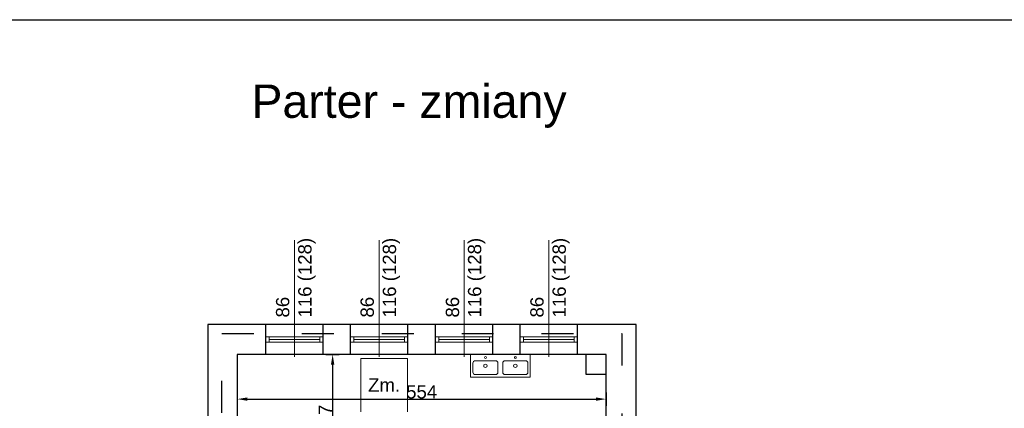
# Model space of a CAD drawing. Header units: millimetres. Extents: x 2341 to 31069, y -7915 to 10644.
# Tile 26 of 105: x 4824 to 6303, y 2401 to 2984. Entities that reach past the tile are written whole.
import ezdxf

# ---------------------------------------------------------------- set-up
doc = ezdxf.new("R2010")
doc.units = ezdxf.units.MM
doc.linetypes.add('ACAD_ISO03W100', pattern=[30, 12, -18])
for name, color, linetype, lineweight in [('B_Wyposażenie', 10, 'Continuous', 9), ('opisy', 5, 'Continuous', 5), ('stolarka', 3, 'Continuous', 9), ('wymiary', 6, 'Continuous', 5), ('ściany nośne', 1, 'Continuous', 25)]:
    doc.layers.add(name, color=color, linetype=linetype, lineweight=lineweight)
doc.styles.get("Standard").update_dxf_attribs({"font": 'ARIAL.TTF'})
doc.dimstyles.new('ISO-25', dxfattribs={"dimtxt": 20, "dimasz": 15, "dimexe": 10, "dimexo": 10, "dimtad": 1, "dimdec": 0, "dimtxsty": 'Standard', "dimcen": 2.5, "dimadec": 0, "dimazin": 0, "dimtfac": 1, "dimtdec": 0, "dimtmove": 0, "dimatfit": 3, "dimfxl": 0, "dimarcsym": 0})

# ---------------------------------------------------------------- blocks, each defined once
blk = doc.blocks.new('*D924')
at = {"layer": 'Defpoints', "color": 0}
for p in [(5154.6, 2481.6), (5154.6, 2284.6), (5294.5, 2284.6)]:
    blk.add_point(p, dxfattribs=at)
at = {"layer": 'wymiary', "color": 0, "lineweight": -2}
for p, q in [((5284.5, 2481.6), (5304.5, 2481.6)), ((5294.5, 2466.6), (5294.5, 2299.6)), ((5284.5, 2284.6), (5304.5, 2284.6))]:
    blk.add_line(p, q, dxfattribs=at)
at = {"layer": 'wymiary', "color": 0}
for points in [[(5297, 2466.6), (5292, 2466.6), (5294.5, 2481.6)], [(5292, 2299.6), (5297, 2299.6), (5294.5, 2284.6)]]:
    blk.add_solid(points, dxfattribs=at)
at = {"layer": 'wymiary', "color": 0, "insert": (5283.6, 2383.1), "char_height": 20, "attachment_point": 5, "rotation": 90}
blk.add_mtext('197', dxfattribs=at)
blk = doc.blocks.new('*D925')
at = {"layer": 'Defpoints', "color": 0}
for p in [(5151.2, 2481.6), (5705.2, 2481.6), (5705.2, 2414.7)]:
    blk.add_point(p, dxfattribs=at)
at = {"layer": 'wymiary', "color": 0, "lineweight": -2}
for p, q in [((5151.2, 2424.7), (5151.2, 2404.7)), ((5166.2, 2414.7), (5690.2, 2414.7)), ((5705.2, 2424.7), (5705.2, 2404.7))]:
    blk.add_line(p, q, dxfattribs=at)
at = {"layer": 'wymiary', "color": 0}
for points in [[(5166.2, 2417.2), (5166.2, 2412.2), (5151.2, 2414.7)], [(5690.2, 2412.2), (5690.2, 2417.2), (5705.2, 2414.7)]]:
    blk.add_solid(points, dxfattribs=at)
at = {"layer": 'wymiary', "color": 0, "insert": (5428.2, 2425.5), "char_height": 20, "attachment_point": 5}
blk.add_mtext('554', dxfattribs=at)

msp = doc.modelspace()

# ---------------------------------------------------------------- linework, layer by layer
at = {"layer": 'B_Wyposażenie', "color": 5}
for p, q in [((5501.5, 2447.6), (5501.5, 2481.6)), ((5524, 2472.3), (5508.9, 2472.3)), ((5524, 2472.3), (5539.1, 2472.3)), ((5568.9, 2472.3), (5553.8, 2472.3)), ((5568.9, 2472.3), (5584, 2472.3)), ((5591.4, 2447.6), (5591.4, 2481.6)), ((5505.1, 2468.6), (5505.1, 2455.3)), ((5542.8, 2468.6), (5542.8, 2455.3)), ((5550.1, 2468.6), (5550.1, 2455.3)), ((5587.8, 2468.6), (5587.8, 2455.3)), ((5524, 2447.6), (5501.5, 2447.6)), ((5524, 2451.6), (5508.9, 2451.6)), ((5524, 2451.6), (5539.1, 2451.6)), ((5524, 2447.6), (5546.5, 2447.6)), ((5533.1, 2451.6), (5534.5, 2451.6)), ((5533.1, 2447.6), (5535.3, 2447.6)), ((5568.9, 2447.6), (5546.5, 2447.6)), ((5568.9, 2451.6), (5553.8, 2451.6)), ((5559.8, 2447.6), (5557.6, 2447.6)), ((5559.8, 2451.6), (5558.4, 2451.6)), ((5568.9, 2451.6), (5584, 2451.6)), ((5568.9, 2447.6), (5591.4, 2447.6)), ((5578, 2451.6), (5579.5, 2451.6)), ((5578, 2447.6), (5580.3, 2447.6))]:
    msp.add_line(p, q, dxfattribs=at)
at = {"layer": 'B_Wyposażenie', "color": 7}
for p, q in [((5501.5, 2481.6), (5524, 2481.6)), ((5546.5, 2481.6), (5524, 2481.6)), ((5546.5, 2481.6), (5568.9, 2481.6)), ((5591.4, 2481.6), (5568.9, 2481.6))]:
    msp.add_line(p, q, dxfattribs=at)
at = {"layer": 'B_Wyposażenie', "color": 5}
for centre, radius, start, end in [((5508.9, 2468.6), 3.75, 90.0113, 179.9887), ((5524, 2477.1), 1.46, 90, 270), ((5524, 2477.1), 1.46, 270, 90), ((5539.1, 2468.6), 3.75, 0.0113, 89.9887), ((5553.8, 2468.6), 3.75, 90.0113, 179.9887), ((5568.9, 2477.1), 1.46, 90, 270), ((5568.9, 2477.1), 1.46, 270, 90), ((5584, 2468.6), 3.75, 0.0113, 89.9887), ((5508.9, 2455.3), 3.75, 180.0113, 269.9887), ((5524, 2464.7), 2.56, 89.9963, 270.0037), ((5524, 2464.7), 2.56, 269.9963, 90.0037), ((5539.1, 2455.3), 3.75, 270.0113, 359.9887), ((5553.8, 2455.3), 3.75, 180.0113, 269.9887), ((5568.9, 2464.7), 2.56, 89.9963, 270.0037), ((5568.9, 2464.7), 2.56, 269.9963, 90.0037), ((5584, 2455.3), 3.75, 270.0113, 359.9887)]:
    msp.add_arc(centre, radius, start, end, dxfattribs=at)
at = {"layer": 'opisy', "color": 0}
for p, q in [((5237.2, 2478.1), (5237.2, 2653.2)), ((5364.2, 2478.1), (5364.2, 2653.2)), ((5492.2, 2478.1), (5492.2, 2653.2)), ((5619.2, 2478.1), (5619.2, 2653.2))]:
    msp.add_line(p, q, dxfattribs=at)
at = {"layer": 'opisy', "color": 7}
for p, q in [((5336.8, 2475.8), (5336.8, 2395.8)), ((5406.8, 2475.8), (5336.8, 2475.8)), ((5406.8, 2395.8), (5406.8, 2475.8))]:
    msp.add_line(p, q, dxfattribs=at)
at = {"layer": 'stolarka', "color": 0}
for p, q in [((5194.2, 2508.1), (5199.2, 2508.1)), ((5199.2, 2500.1), (5194.2, 2500.1)), ((5199.2, 2508.1), (5199.2, 2500.1)), ((5199.2, 2508.1), (5275.2, 2508.1)), ((5199.2, 2504.1), (5275.2, 2504.1)), ((5199.2, 2500.1), (5275.2, 2500.1)), ((5280.2, 2508.1), (5275.2, 2508.1)), ((5275.2, 2508.1), (5275.2, 2500.1)), ((5275.2, 2500.1), (5280.2, 2500.1)), ((5321.2, 2508.1), (5326.2, 2508.1)), ((5326.2, 2500.1), (5321.2, 2500.1)), ((5326.2, 2508.1), (5326.2, 2500.1)), ((5326.2, 2508.1), (5402.2, 2508.1)), ((5326.2, 2504.1), (5402.2, 2504.1)), ((5326.2, 2500.1), (5402.2, 2500.1)), ((5407.2, 2508.1), (5402.2, 2508.1)), ((5402.2, 2508.1), (5402.2, 2500.1)), ((5402.2, 2500.1), (5407.2, 2500.1)), ((5449.2, 2508.1), (5454.2, 2508.1)), ((5454.2, 2500.1), (5449.2, 2500.1)), ((5454.2, 2508.1), (5454.2, 2500.1)), ((5454.2, 2508.1), (5530.2, 2508.1)), ((5454.2, 2504.1), (5530.2, 2504.1)), ((5454.2, 2500.1), (5530.2, 2500.1)), ((5535.2, 2508.1), (5530.2, 2508.1)), ((5530.2, 2508.1), (5530.2, 2500.1)), ((5530.2, 2500.1), (5535.2, 2500.1)), ((5576.2, 2508.1), (5581.2, 2508.1)), ((5581.2, 2500.1), (5576.2, 2500.1)), ((5581.2, 2508.1), (5581.2, 2500.1)), ((5581.2, 2508.1), (5657.2, 2508.1)), ((5581.2, 2504.1), (5657.2, 2504.1)), ((5581.2, 2500.1), (5657.2, 2500.1)), ((5662.2, 2508.1), (5657.2, 2508.1)), ((5657.2, 2508.1), (5657.2, 2500.1)), ((5657.2, 2500.1), (5662.2, 2500.1))]:
    msp.add_line(p, q, dxfattribs=at)
at = {"layer": 'ściany nośne', "color": 0}
for p, q in [((2341, 2984.3), (7941, 2984.3)), ((5107.2, 2526.6), (5107.2, 2284.6)), ((5750.2, 2526.6), (5107.2, 2526.6)), ((5194.2, 2481.6), (5194.2, 2526.6)), ((5280.2, 2481.6), (5280.2, 2526.6)), ((5321.2, 2481.6), (5321.2, 2526.6)), ((5407.2, 2481.6), (5407.2, 2526.6)), ((5449.2, 2481.6), (5449.2, 2526.6)), ((5535.2, 2481.6), (5535.2, 2526.6)), ((5576.2, 2481.6), (5576.2, 2526.6)), ((5662.2, 2481.6), (5662.2, 2526.6)), ((5750.2, 2284.6), (5750.2, 2526.6)), ((5705.2, 2481.6), (5151.2, 2481.6)), ((5151.2, 2481.6), (5151.2, 2284.6)), ((5675.2, 2451.6), (5675.2, 2481.6)), ((5705.2, 2228.6), (5705.2, 2481.6)), ((5705.2, 2451.6), (5675.2, 2451.6))]:
    msp.add_line(p, q, dxfattribs=at)
at = {"layer": 'ściany nośne', "linetype": 'ACAD_ISO03W100', "ltscale": 4}
for p, q in [((5128.3, 2274), (5128.3, 2513.2)), ((5128.3, 2513.2), (5729, 2513.2)), ((5729, 2513.2), (5729, 2271.5))]:
    msp.add_line(p, q, dxfattribs=at)

# ---------------------------------------------------------------- texts
at = {"layer": 'opisy', "color": 7, "attachment_point": 1}
for s, insert, char_height, width in [('Parter - zmiany', (5172.5, 2887), 50, 2924.362), ('Zm.', (5347.8, 2445.9), 20, 104.913)]:
    msp.add_mtext(s, dxfattribs=dict(at, insert=insert, char_height=char_height, width=width))
at = {"layer": 'opisy', "color": 0, "char_height": 20, "width": 140.178, "attachment_point": 1, "rotation": 90}
for insert in [(5209.4, 2537.2), (5336.4, 2537.2), (5464.4, 2537.2), (5591.4, 2537.2)]:
    msp.add_mtext('86\\P116 (128)', dxfattribs=dict(at, insert=insert))

# ---------------------------------------------------------------- dimensions: what is measured, and where the dimension line sits
at = {"layer": 'wymiary', "color": 0}
dim = msp.add_linear_dim(base=(5705.2, 2414.7), p1=(5151.2, 2481.6), p2=(5705.2, 2481.6), dimstyle='ISO-25', dxfattribs=at)
dim.commit()
dim.dimension.update_dxf_attribs({"geometry": '*D925', "text_midpoint": (5428.2, 2425.5)})
dim = msp.add_linear_dim(base=(5294.5, 2284.6), p1=(5154.6, 2481.6), p2=(5154.6, 2284.6), angle=90, dimstyle='ISO-25', dxfattribs=at)
dim.commit()
dim.dimension.update_dxf_attribs({"geometry": '*D924', "text_midpoint": (5283.6, 2383.1)})

doc.saveas('drawing.dxf')
